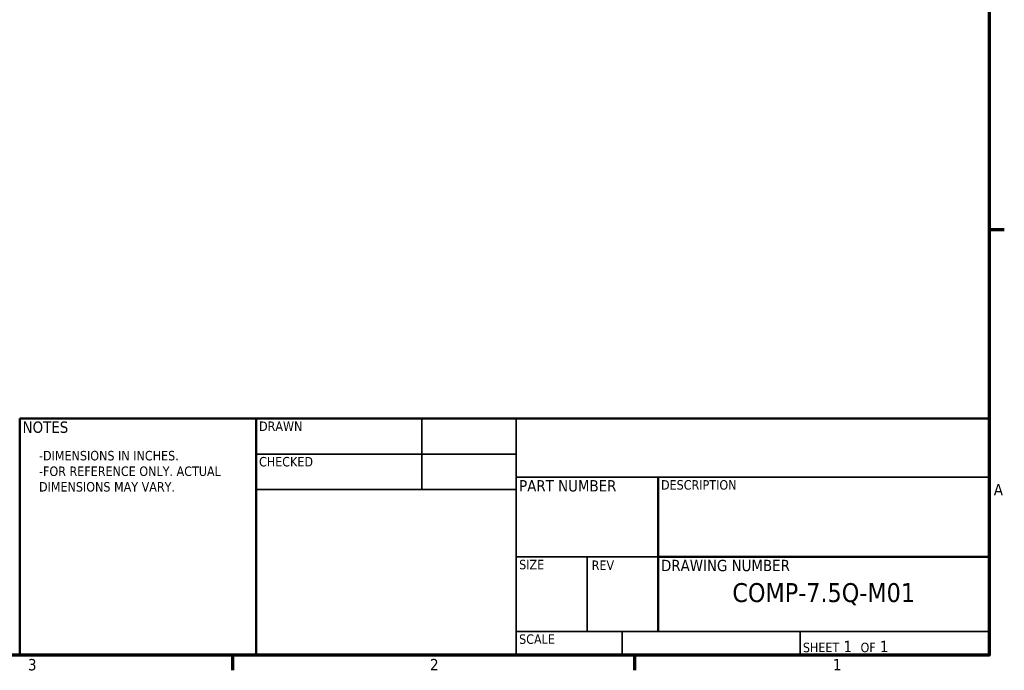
# Model space of a CAD drawing. Header units: inches. Extents: x 1 to 237, y 4 to 150.
# Tile 104 of 166: x 163 to 236, y 6 to 54. Entities that reach past the tile are written whole.
import ezdxf
from ezdxf.enums import TextEntityAlignment as Align

# ---------------------------------------------------------------- set-up
doc = ezdxf.new("R2010")
doc.units = ezdxf.units.IN
doc.header["$LTSCALE"] = 7
doc.header["$MEASUREMENT"] = 0
for name, color, linetype, lineweight in [('Border (ANSI)', 7, 'Continuous', 70), ('Symbol (ANSI)', 7, 'Continuous', 25), ('Title (ANSI)', 7, 'Continuous', 50)]:
    doc.layers.add(name, color=color, linetype=linetype, lineweight=lineweight)
doc.styles.add('Dimension Text', font='tahoma.ttf')
doc.styles.add('Note Text (ANSI)', font='tahoma.ttf')
doc.styles.get("Standard").update_dxf_attribs({"font": 'tahoma.ttf'})
doc.styles.add('Text Style38', font='tahoma.ttf')

# ---------------------------------------------------------------- blocks, each defined once
blk = doc.blocks.new('Borders Default Border')
at = {"layer": 'Border (ANSI)'}
for p, q in [((33.5, 5.5), (33.66, 5.5)), ((25.5, 1), (25.5, 0.84)), ((29.75, 1), (29.75, 0.84))]:
    blk.add_line(p, q, dxfattribs=at)
at = {"layer": 'Border (ANSI)', "flags": 128}
blk.add_lwpolyline([(0.5, 1), (0.5, 21), (33.5, 21), (33.5, 1), (0.5, 1)], dxfattribs=at)
at = {"layer": 'Border (ANSI)', "char_height": 0.12, "attachment_point": 7, "style": 'Dimension Text'}
for s, insert in [('A', (33.549, 2.69)), ('3', (23.338, 0.837)), ('2', (27.589, 0.84)), ('1', (31.848, 0.84))]:
    blk.add_mtext(s, dxfattribs=dict(at, insert=insert))
blk = doc.blocks.new('Title Blocks ECS Standard w Comments')
at = {"layer": 'Title (ANSI)'}
for p, q in [((2.182, 4.756), (2.182, 7.256)), ((2.182, 7.256), (4.682, 7.256)), ((4.682, 7.256), (4.682, 4.756)), ((12.432, 7.256), (4.682, 7.256)), ((4.682, 7.256), (4.682, 4.756)), ((12.432, 4.756), (12.432, 7.256)), ((8.932, 6.636), (8.932, 5.006)), ((8.932, 5.794), (12.432, 5.794)), ((4.682, 4.756), (2.182, 4.756)), ((4.682, 4.756), (12.432, 4.756))]:
    blk.add_line(p, q, dxfattribs=at)
at = {"layer": 'Title (ANSI)', "lineweight": 35}
for p, q in [((6.432, 6.506), (6.432, 7.256)), ((7.432, 4.756), (7.432, 7.256)), ((4.682, 6.881), (7.432, 6.881)), ((7.432, 6.636), (12.432, 6.636)), ((4.682, 6.506), (7.432, 6.506)), ((8.932, 5.794), (7.432, 5.794)), ((8.182, 5.006), (8.182, 5.794)), ((12.432, 5.006), (7.432, 5.006)), ((8.552, 5.006), (8.552, 4.756)), ((10.432, 5.006), (10.432, 4.756))]:
    blk.add_line(p, q, dxfattribs=at)
at = {"layer": 'Title (ANSI)', "style": 'Text Style38'}
for s, p in [('DRAWN', (4.712, 7.226)), ('CHECKED', (4.712, 6.851)), ('DESCRIPTION', (8.962, 6.606)), ('SIZE', (7.462, 5.764)), ('REV', (8.229, 5.757)), ('SCALE', (7.462, 4.976))]:
    blk.add_text(s, height=0.1, dxfattribs=at).set_placement(p, align=Align.TOP_LEFT)
at = {"layer": 'Title (ANSI)', "style": 'Note Text (ANSI)'}
for s, insert, char_height, attachment_point in [('\\fTahoma|b0|i0;NOTES', (2.212, 7.226), 0.12, 1), ('\\fTahoma|b0|i0;PART NUMBER', (7.462, 6.606), 0.12, 1), ('\\fTahoma|b0|i0;DRAWING NUMBER', (8.962, 5.764), 0.12, 1), ('\\fTahoma|b0|i0;{\\H0.2000;COMP-7.5Q-M01}', (10.682, 5.4), 0.2, 5), ('\\fTahoma|b0|i0;{\\H0.1000;SHEET}\\fTahoma|b0|i0;{\\H0.1200; 1  }\\fTahoma|b0|i0;{\\H0.1000;OF}\\fTahoma|b0|i0;{\\H0.1200; 1 }', (10.462, 4.786), 0.12, 7)]:
    blk.add_mtext(s, dxfattribs=dict(at, insert=insert, char_height=char_height, attachment_point=attachment_point))
at = {"layer": 'Title (ANSI)', "lineweight": 30, "flags": 1}
blk.add_attdef('DateTimeString', text='', height=0.08, rotation=90, dxfattribs=at).set_placement((12.533, 4.782), align=Align.MIDDLE_LEFT)
at = {"layer": 'Title (ANSI)', "lineweight": 30, "flags": 63}
for tag, height, p in [('COMMENTS', 0.12, (2.212, 7.006)), ('DESCRIPTION', 0.125, (8.962, 6.386))]:
    blk.add_attdef(tag, text='', height=height, dxfattribs=at).set_placement(p, align=Align.TOP_LEFT)
for tag, p in [('AUTHOR', (4.712, 6.911)), ('CREATION_DATE', (6.462, 6.911)), ('CHECKED_BY', (4.712, 6.536)), ('CHECKED_DATE', (6.462, 6.536))]:
    blk.add_attdef(tag, text='', height=0.125, dxfattribs=at).set_placement(p, align=Align.BOTTOM_LEFT)
for tag, p in [('COMPANY', (9.932, 6.946)), ('REVISION_NUMBER', (8.557, 5.381)), ('Sheet_Size', (7.807, 5.381))]:
    blk.add_attdef(tag, text='', height=0.24, dxfattribs=at).set_placement(p, align=Align.MIDDLE_CENTER)
blk.add_attdef('PART_NUMBER', text='', height=0.2, dxfattribs=at).set_placement((7.462, 6.117), align=Align.MIDDLE_LEFT)
blk.add_attdef('Initial_View_Scale', text='', height=0.12, dxfattribs=at).set_placement((8.522, 4.786), align=Align.BOTTOM_RIGHT)
blk = doc.blocks.new('Customer Dwg Note')
at = {"layer": 'Symbol (ANSI)', "insert": (-1.802, 0.132), "char_height": 0.1, "width": 2.06637, "attachment_point": 1, "line_spacing_factor": 0.987884, "style": 'Note Text (ANSI)'}
blk.add_mtext('\\fTahoma|b0|i0;{\\H0.1000;-DIMENSIONS IN INCHES.\\P}\\fTahoma|b0|i0;{\\H0.1000;-FOR REFERENCE ONLY. ACTUAL DIMENSIONS MAY VARY.}\\fTahoma|b0|i0;{\\H0.1200;\\P}', dxfattribs=at)

msp = doc.modelspace()

# ---------------------------------------------------------------- block references
at = {"xscale": 7, "yscale": 7, "zscale": 7}
for name, p in [('Borders Default Border', (0, 0)), ('Title Blocks ECS Standard w Comments', (147.4784, -26.2935)), ('Customer Dwg Note', (176.7914, 21.1869))]:
    msp.add_blockref(name, p, dxfattribs=at)

doc.saveas('drawing.dxf')
